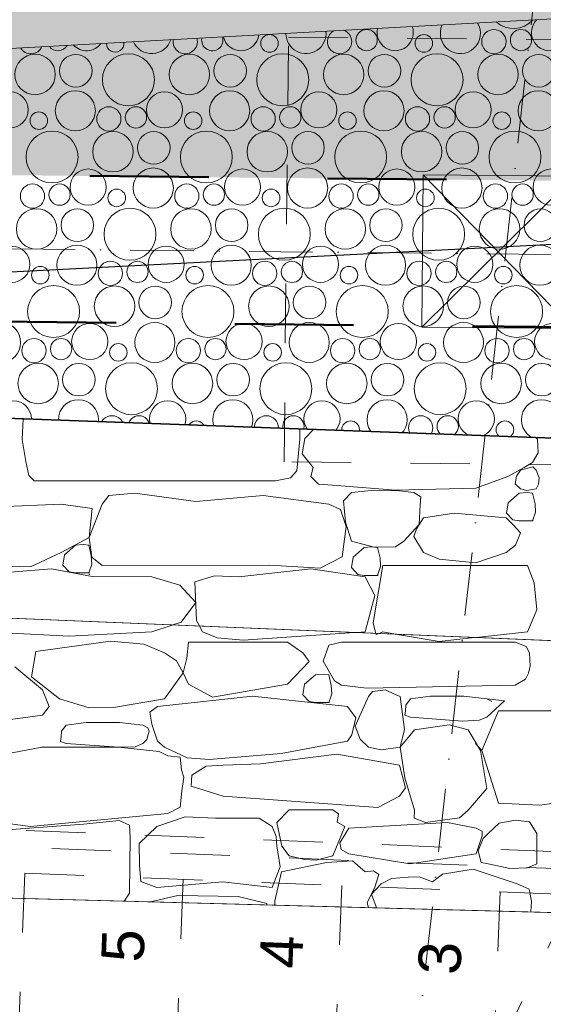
# Model space of a CAD drawing. Header units: millimetres. Extents: x -738537 to 1850049, y -250217 to 604013.
# Tile 53 of 204: x -597766 to -596532, y 80205 to 82525. Entities that reach past the tile are written whole.
import ezdxf
from ezdxf.enums import TextEntityAlignment as Align

# ---------------------------------------------------------------- set-up
doc = ezdxf.new("R2010")
doc.units = ezdxf.units.MM
doc.header["$MEASUREMENT"] = 0
doc.set_wipeout_variables(frame=1)
for name, pattern in [('Dashed', [280, 140, -140]), ('Dot & Dashed', [280, 150, -60, 0, -70]), ('Hidden Line', [140, 100, -40]), ('Wipeout_Contour', [1000, 0, -1000])]:
    doc.linetypes.add(name, pattern=pattern)
for name, color, linetype, lineweight in [('0_Pen_No__161', 1, 'Continuous', 5), ('0_Pen_No__170', 9, 'Continuous', 0), ('0_Pen_No__6', 7, 'Continuous', 5), ('A_WALL LOAD_Pen_No__1', 214, 'Continuous', 35), ('A_WALL LOAD_Pen_No__3', 30, 'Continuous', 15), ('BUILDING_Pen_No__2', 1, 'Continuous', 25), ('C-GRID _Pen_No__5', 4, 'Continuous', 5), ('C_TEXT GA_Pen_No__6', 7, 'Continuous', 5), ('MARKETING_Pen_No__1', 214, 'Continuous', 35), ('MARKETING_Pen_No__5', 4, 'Continuous', 5)]:
    doc.layers.add(name, color=color, linetype=linetype, lineweight=lineweight)
for name, color, linetype, lineweight, true_color in [('0_Pen_No__171', 7, 'Continuous', 0, 0xdadada), ('0_Pen_No__28', 7, 'Continuous', 50, 0xff9390), ('A_STAIRS_Pen_No__7', 7, 'Continuous', 5, 0x9f07ff), ('MARKETING_Pen_No__171', 7, 'Continuous', 0, 0xdadada), ('MARKETING_Pen_No__7', 7, 'Continuous', 5, 0x9f07ff)]:
    doc.layers.add(name, color=color, linetype=linetype, lineweight=lineweight, true_color=true_color)
doc.layers.add('A_STAIRS', color=7, linetype='Continuous')
doc.layers.add('MARKETING', color=7, linetype='Continuous')
doc.styles.add('GENERATED_STYLE_2', font='arial.ttf')
doc.dimstyles.new('GENERATED_STYLE__7', dxfattribs={"dimtxt": 0.18, "dimasz": 273.6, "dimexe": 0.18, "dimexo": 0.0625, "dimgap": 0.09, "dimtad": 0, "dimtih": 1, "dimtoh": 1, "dimdec": 4, "dimzin": 0, "dimdsep": 46, "dimcen": 0.09, "dimadec": 0, "dimazin": 0, "dimtfac": 1, "dimtdec": 4, "dimtmove": 0, "dimatfit": 3, "dimldrblk": 'ARROWHEAD_5', "dimfxl": 1, "dimtolj": 1, "dimtzin": 0, "dimarcsym": 0})

# ---------------------------------------------------------------- blocks, each defined once
blk = doc.blocks.new('*X3')
at = {"layer": '0_Pen_No__170', "color": 9, "linetype": 'Continuous', "lineweight": 0}
for centre, radius in [((-596948.3, 82476.4), 25.1), ((-596648.4, 82472.9), 28.6), ((-596584.5, 82476.4), 25.1), ((-597177.2, 82468.7), 20.7), ((-596813.5, 82468.7), 20.7), ((-597729.8, 82395.5), 47.7), ((-597633.8, 82404.3), 38.4), ((-597509.7, 82383.1), 61.2), ((-597366.1, 82395.5), 47.7), ((-597270.1, 82404.3), 38.4), ((-597146, 82383.1), 61.2), ((-597002.4, 82395.5), 47.7), ((-596906.4, 82404.3), 38.4), ((-596782.3, 82383.1), 61.2), ((-596638.7, 82395.5), 47.7), ((-596542.7, 82404.3), 38.4), ((-597634.8, 82310), 47.3), ((-597271.1, 82310), 47.3), ((-596907.4, 82310), 47.3), ((-596543.7, 82310), 47.3), ((-597788.3, 82312.2), 42.6), ((-597424.6, 82312.2), 42.6), ((-597060.9, 82312.2), 42.6), ((-596697.2, 82312.2), 42.6), ((-597555.8, 82290.9), 28.6), ((-597492, 82294.4), 25.1), ((-597192.1, 82290.9), 28.6), ((-597128.3, 82294.4), 25.1), ((-596828.4, 82290.9), 28.6), ((-596764.5, 82294.4), 25.1), ((-597720.9, 82286.7), 20.7), ((-597357.2, 82286.7), 20.7), ((-596993.5, 82286.7), 20.7), ((-596629.8, 82286.7), 20.7), ((-597689.7, 82201.1), 61.2), ((-597546.1, 82213.5), 47.7), ((-597450.1, 82222.4), 38.4), ((-597326, 82201.1), 61.2), ((-597182.4, 82213.5), 47.7), ((-597086.4, 82222.4), 38.4), ((-596962.3, 82201.1), 61.2), ((-596818.7, 82213.5), 47.7), ((-596722.7, 82222.4), 38.4), ((-596598.6, 82201.1), 61.2), ((-597604.6, 82130.2), 42.6), ((-597451.1, 82128), 47.3), ((-597240.9, 82130.2), 42.6), ((-597087.4, 82128), 47.3), ((-596877.2, 82130.2), 42.6), ((-596723.7, 82128), 47.3), ((-596513.5, 82130.2), 42.6), ((-597735.8, 82108.9), 28.6), ((-597672, 82112.4), 25.1), ((-597537.2, 82104.7), 20.7), ((-597372.1, 82108.9), 28.6), ((-597308.3, 82112.4), 25.1), ((-597173.5, 82104.7), 20.7), ((-597008.4, 82108.9), 28.6), ((-596944.5, 82112.4), 25.1), ((-596809.8, 82104.7), 20.7), ((-596644.7, 82108.9), 28.6), ((-596580.8, 82112.4), 25.1), ((-597726.1, 82031.5), 47.7), ((-597630.1, 82040.4), 38.4), ((-597506, 82019.1), 61.2), ((-597362.4, 82031.5), 47.7), ((-597266.4, 82040.4), 38.4), ((-597142.3, 82019.1), 61.2), ((-596998.7, 82031.5), 47.7), ((-596902.7, 82040.4), 38.4), ((-596778.6, 82019.1), 61.2), ((-596635, 82031.5), 47.7), ((-596539, 82040.4), 38.4), ((-597784.6, 81948.2), 42.6), ((-597631.1, 81946), 47.3), ((-597420.9, 81948.2), 42.6), ((-597267.4, 81946), 47.3), ((-597057.2, 81948.2), 42.6), ((-596903.7, 81946), 47.3), ((-596693.5, 81948.2), 42.6), ((-596540, 81946), 47.3), ((-597717.2, 81922.7), 20.7), ((-597552.1, 81926.9), 28.6), ((-597488.3, 81930.4), 25.1), ((-597353.5, 81922.7), 20.7), ((-597188.4, 81926.9), 28.6), ((-597124.5, 81930.4), 25.1), ((-596989.8, 81922.7), 20.7), ((-596824.7, 81926.9), 28.6), ((-596760.8, 81930.4), 25.1), ((-596626.1, 81922.7), 20.7), ((-597686, 81837.1), 61.2), ((-597542.4, 81849.5), 47.7), ((-597446.4, 81858.4), 38.4), ((-597322.3, 81837.1), 61.2), ((-597178.7, 81849.5), 47.7), ((-597082.7, 81858.4), 38.4), ((-596958.6, 81837.1), 61.2), ((-596815, 81849.5), 47.7), ((-596719, 81858.4), 38.4), ((-596594.9, 81837.1), 61.2), ((-597811.1, 81764), 47.3), ((-597600.9, 81766.2), 42.6), ((-597447.4, 81764), 47.3), ((-597237.2, 81766.2), 42.6), ((-597083.7, 81764), 47.3), ((-596873.5, 81766.2), 42.6), ((-596720, 81764), 47.3), ((-596509.8, 81766.2), 42.6), ((-597732.1, 81744.9), 28.6), ((-597668.3, 81748.4), 25.1), ((-597533.5, 81740.7), 20.7), ((-597368.4, 81744.9), 28.6), ((-597304.5, 81748.4), 25.1), ((-597169.8, 81740.7), 20.7), ((-597004.7, 81744.9), 28.6), ((-596940.8, 81748.4), 25.1), ((-596806.1, 81740.7), 20.7), ((-596641, 81744.9), 28.6), ((-596577.1, 81748.4), 25.1), ((-597722.4, 81667.5), 47.7), ((-597626.4, 81676.4), 38.4), ((-597502.3, 81655.1), 61.2), ((-597358.7, 81667.5), 47.7), ((-597262.7, 81676.4), 38.4), ((-597138.6, 81655.1), 61.2), ((-596995, 81667.5), 47.7), ((-596899, 81676.4), 38.4), ((-596774.9, 81655.1), 61.2), ((-596631.3, 81667.5), 47.7), ((-596535.3, 81676.4), 38.4), ((-597780.9, 81584.2), 42.6), ((-597627.4, 81582), 47.3), ((-597417.2, 81584.2), 42.6), ((-597263.7, 81582), 47.3), ((-597053.5, 81584.2), 42.6), ((-596900, 81582), 47.3), ((-596689.8, 81584.2), 42.6), ((-596536.3, 81582), 47.3), ((-597548.4, 81562.9), 28.6), ((-597484.5, 81566.4), 25.1), ((-597184.7, 81562.9), 28.6), ((-597120.8, 81566.4), 25.1), ((-596821, 81562.9), 28.6), ((-596757.1, 81566.4), 25.1), ((-597713.5, 81558.7), 20.7), ((-597349.8, 81558.7), 20.7), ((-596986.1, 81558.7), 20.7), ((-596622.4, 81558.7), 20.7), ((-597682.3, 81473.1), 61.2), ((-597538.7, 81485.5), 47.7), ((-597442.7, 81494.4), 38.4), ((-597318.6, 81473.1), 61.2), ((-597175, 81485.5), 47.7), ((-597079, 81494.4), 38.4), ((-596954.9, 81473.1), 61.2), ((-596811.3, 81485.5), 47.7), ((-596715.3, 81494.4), 38.4), ((-596591.2, 81473.1), 61.2), ((-597807.4, 81400), 47.3), ((-597597.2, 81402.2), 42.6), ((-597443.7, 81400), 47.3), ((-597233.5, 81402.2), 42.6), ((-597080, 81400), 47.3), ((-596869.8, 81402.2), 42.6), ((-596716.3, 81400), 47.3), ((-596506.1, 81402.2), 42.6), ((-597728.4, 81380.9), 28.6), ((-597664.5, 81384.4), 25.1), ((-597364.7, 81380.9), 28.6), ((-597300.8, 81384.4), 25.1), ((-597001, 81380.9), 28.6), ((-596937.1, 81384.4), 25.1), ((-596637.3, 81380.9), 28.6), ((-596573.4, 81384.4), 25.1), ((-597529.8, 81376.7), 20.7), ((-597166.1, 81376.7), 20.7), ((-596802.4, 81376.7), 20.7)]:
    blk.add_circle(centre, radius, dxfattribs=at)
for centre, radius, start, end in [((-596602.3, 82565.1), 61.2, 228.6674, 317.5744), ((-596517.2, 82494.1), 42.6, 134.8576, 51.3841), ((-597091.1, 82492), 47.3, 179.8853, 6.3565), ((-597012.1, 82472.9), 28.6, 117.4358, 68.806), ((-596880.9, 82494.1), 42.6, 166.809, 19.4327), ((-596727.4, 82492), 47.3, 154.762, 31.4797), ((-597454.8, 82492), 47.3, 204.3506, 341.8911), ((-597375.8, 82472.9), 28.6, 170.4901, 15.7516), ((-597312, 82476.4), 25.1, 168.8388, 17.4029), ((-597244.6, 82494.1), 42.6, 193.7518, 352.49), ((-597739.5, 82472.9), 28.6, 211.4127, 334.8291), ((-597675.7, 82476.4), 25.1, 216.0106, 330.2312), ((-597608.3, 82494.1), 42.6, 223.6495, 322.5923), ((-597540.9, 82468.7), 20.7, 179.2376, 7.0041), ((-597718.7, 81303.6), 47.7, 31.6563, 143.6628), ((-597622.7, 81312.4), 38.4, 18.9746, 156.3446), ((-597498.6, 81291.1), 61.2, 27.1481, 148.1711), ((-597355, 81303.6), 47.7, 12.0077, 163.3115), ((-597259, 81312.4), 38.4, 356.2994, 179.0198), ((-597134.9, 81291.1), 61.2, 12.1141, 163.2051), ((-596991.3, 81303.6), 47.7, 354.0176, 181.3016), ((-596895.3, 81312.4), 38.4, 333.3938, 201.9254), ((-596771.2, 81291.1), 61.2, 358.0592, 177.26), ((-596627.6, 81303.6), 47.7, 335.6442, 199.675), ((-596531.6, 81312.4), 38.4, 304.7007, 230.6185)]:
    blk.add_arc(centre, radius, start, end, dxfattribs=at)
blk = doc.blocks.new('Fill_2', base_point=(0, 0))
at = {"color": 254, "linetype": 'Wipeout_Contour', "lineweight": 0, "ltscale": 14005644.7295551}
blk.add_wipeout([(-629509.8, 81186.9), (-636562.3, 79781.8), (-636489.6, 79417.3), (-629462, 80817.5), (-620502.8, 81356.1), (-620540.5, 82043.7), (-601136.6, 81925.1), (-601127.3, 81469.6), (-590151.9, 81021), (-590021.9, 81719.9), (-589769.8, 81683.3), (-588537.1, 88325.9), (-581323.3, 84127), (-581890.9, 80218.2), (-581481.7, 80187.1), (-580849.5, 84486.2), (-589699.4, 89557.9), (-590288.4, 81899.2), (-594388.9, 82642), (-600414.3, 82313.5), (-600427.4, 82955.9), (-621103.7, 82547.9), (-621076.1, 81700.6)], dxfattribs=at)
at = {"layer": '0_Pen_No__170', "color": 255, "linetype": 'Continuous', "lineweight": 0, "flags": 128}
blk.add_lwpolyline([(-629509.8, 81186.9), (-636562.3, 79781.8), (-636489.6, 79417.3), (-629462, 80817.5), (-620502.8, 81356.1), (-620540.5, 82043.7), (-601136.6, 81925.1), (-601127.3, 81469.6), (-590151.9, 81021), (-590021.9, 81719.9), (-589769.8, 81683.3), (-588537.1, 88325.9), (-581323.3, 84127), (-581890.9, 80218.2), (-581481.7, 80187.1), (-580849.5, 84486.2), (-589699.4, 89557.9), (-590288.4, 81899.2), (-594388.9, 82642), (-600414.3, 82313.5), (-600427.4, 82955.9), (-621103.7, 82547.9), (-621076.1, 81700.6)], close=True, dxfattribs=at)
at = {"layer": '0_Pen_No__170', "color": 9, "linetype": 'Continuous', "lineweight": 0}
blk.add_blockref('*X3', (0, 0), dxfattribs=at)
blk = doc.blocks.new('*X278')
at = {"layer": 'MARKETING_Pen_No__7', "color": 190, "linetype": 'Continuous', "lineweight": 5, "true_color": 0x9f07ff}
for p, q in [((-597757.5, 81584.3), (-597760.1, 81535.8)), ((-597105.5, 81536.6), (-597105.6, 81560.5)), ((-597074.4, 81558.5), (-597094, 81538.2)), ((-597072.3, 81559.2), (-597074.4, 81558.5)), ((-597760.1, 81535.8), (-597751.7, 81483.9)), ((-597112.9, 81461.3), (-597105.5, 81536.6)), ((-597094, 81538.2), (-597100.2, 81501.4)), ((-596545.8, 81535.2), (-596548.9, 81540.1)), ((-596544.4, 81504.4), (-596545.8, 81535.2)), ((-597100.2, 81501.4), (-597074.4, 81469.4)), ((-596557.1, 81481.3), (-596544.4, 81504.4)), ((-597751.7, 81483.9), (-597744, 81450.9)), ((-596577.4, 81469.4), (-596557.1, 81481.3)), ((-597744, 81450.9), (-597732.2, 81438.2)), ((-597127.4, 81445.4), (-597112.9, 81461.3)), ((-597074.4, 81469.4), (-597079.5, 81448.2)), ((-596615.5, 81448.2), (-596577.4, 81469.4)), ((-596585.7, 81463.5), (-596595.3, 81448.7)), ((-596556.8, 81470.8), (-596585.7, 81463.5)), ((-596548.6, 81463.5), (-596556.8, 81470.8)), ((-596541.9, 81444.9), (-596548.6, 81463.5)), ((-597732.2, 81438.2), (-597720, 81437.7)), ((-597720, 81437.7), (-597162.9, 81437.7)), ((-597162.9, 81437.7), (-597127.4, 81445.4)), ((-597079.5, 81448.2), (-597062, 81430.5)), ((-597062, 81430.5), (-597029.1, 81427.7)), ((-597029.1, 81427.7), (-596879.3, 81416)), ((-596690.6, 81420.6), (-596615.5, 81448.2)), ((-596595.3, 81448.7), (-596598.1, 81431.1)), ((-596598.1, 81431.1), (-596585.7, 81419.2)), ((-596548.6, 81419.2), (-596542.9, 81429.9)), ((-596542.9, 81429.9), (-596541.9, 81444.9)), ((-597494.9, 81409), (-597556.1, 81403.2)), ((-597350.5, 81389.5), (-597494.9, 81409)), ((-596983.9, 81410.5), (-597002.8, 81391.1)), ((-596937.8, 81415.4), (-596983.9, 81410.5)), ((-596870.8, 81414.3), (-596937.8, 81415.4)), ((-596879.3, 81416), (-596690.6, 81420.6)), ((-596837.2, 81410.5), (-596870.8, 81414.3)), ((-596820.9, 81400.7), (-596837.2, 81410.5)), ((-596588.8, 81409.2), (-596614.8, 81386.6)), ((-596570.3, 81410.8), (-596588.8, 81409.2)), ((-596585.7, 81419.2), (-596570.5, 81415.4)), ((-596570.5, 81415.4), (-596548.6, 81419.2)), ((-596557.1, 81409.2), (-596570.3, 81410.8)), ((-596551.3, 81384.1), (-596557.1, 81409.2)), ((-597667.8, 81383.1), (-597854.3, 81375.2)), ((-597594.9, 81372.6), (-597667.8, 81383.1)), ((-597571.5, 81383.1), (-597602.3, 81304.3)), ((-597556.1, 81403.2), (-597571.5, 81383.1)), ((-597191.9, 81403.6), (-597350.5, 81389.5)), ((-597037.3, 81383.1), (-597191.9, 81403.6)), ((-597009.6, 81370.8), (-597037.3, 81383.1)), ((-597002.8, 81391.1), (-596997.8, 81340.9)), ((-596824.8, 81335.1), (-596822, 81382.2)), ((-596822, 81382.2), (-596820.9, 81400.7)), ((-596614.8, 81386.6), (-596618.5, 81362.1)), ((-596550.1, 81364.5), (-596551.3, 81384.1)), ((-597602.3, 81304.3), (-597594.9, 81372.6)), ((-596996.2, 81330.2), (-597009.6, 81370.8)), ((-596742, 81362), (-596814.5, 81350.8)), ((-596619.6, 81350.8), (-596742, 81362)), ((-596618.5, 81362.1), (-596603.8, 81345.8)), ((-596557.1, 81343.9), (-596550.1, 81364.5)), ((-596997.8, 81340.9), (-596983.9, 81296.3)), ((-596860.4, 81296.3), (-596824.8, 81335.1)), ((-596814.5, 81350.8), (-596830.7, 81325.3)), ((-596601.8, 81333.7), (-596619.6, 81350.8)), ((-596603.8, 81345.8), (-596588.8, 81343.9)), ((-596588.8, 81343.9), (-596557.1, 81343.9)), ((-597006.1, 81258.8), (-596996.2, 81330.2)), ((-596830.7, 81325.3), (-596837.2, 81307.3)), ((-596585.7, 81315.3), (-596601.8, 81333.7)), ((-596597.2, 81286.7), (-596585.7, 81315.3)), ((-597667.8, 81268.9), (-597602.3, 81304.3)), ((-597602.3, 81304.3), (-597596.2, 81258.4)), ((-596983.9, 81296.3), (-596930.4, 81282)), ((-596880.5, 81282.6), (-596860.4, 81296.3)), ((-596837.2, 81307.3), (-596814.5, 81268.9)), ((-597740.1, 81235.3), (-597667.8, 81268.9)), ((-597634.6, 81286.7), (-597660.6, 81264.1)), ((-597616.1, 81288.3), (-597634.6, 81286.7)), ((-597602.7, 81286.7), (-597616.1, 81288.3)), ((-597597.2, 81262.5), (-597602.7, 81286.7)), ((-596954.1, 81280.8), (-596980.2, 81258.2)), ((-596935.7, 81282.4), (-596954.1, 81280.8)), ((-596922.5, 81280.8), (-596935.7, 81282.4)), ((-596930.4, 81282), (-596880.5, 81282.6)), ((-596916.7, 81255.7), (-596922.5, 81280.8)), ((-596814.5, 81268.9), (-596777.2, 81253.4)), ((-596690.8, 81244.6), (-596619.6, 81268.9)), ((-596619.6, 81268.9), (-596597.2, 81286.7)), ((-598053.7, 81245.2), (-597740.1, 81235.3)), ((-597660.6, 81264.1), (-597664.3, 81239.5)), ((-597602.9, 81221.3), (-597595.9, 81242)), ((-597595.9, 81242), (-597597.2, 81262.5)), ((-597596.2, 81258.4), (-597571.5, 81238.6)), ((-597057.7, 81232), (-597006.1, 81258.8)), ((-596980.2, 81258.2), (-596983.9, 81233.6)), ((-596915.5, 81236.1), (-596916.7, 81255.7)), ((-596777.2, 81253.4), (-596690.8, 81244.6)), ((-597690.6, 81230.9), (-597927.9, 81211.5)), ((-597595.1, 81212.5), (-597690.6, 81230.9)), ((-597664.3, 81239.5), (-597649.6, 81223.3)), ((-597649.6, 81223.3), (-597634.6, 81221.3)), ((-597634.6, 81221.3), (-597602.9, 81221.3)), ((-597571.5, 81238.6), (-597176.6, 81239.2)), ((-597079.9, 81230.9), (-597249.3, 81211.5)), ((-597176.6, 81239.2), (-597057.7, 81232)), ((-596951.7, 81211.5), (-597079.9, 81230.9)), ((-596983.9, 81233.6), (-596969.1, 81217.4)), ((-596910.1, 81238.6), (-596933.1, 81103.2)), ((-596922.5, 81215.4), (-596915.5, 81236.1)), ((-596569, 81238.6), (-596910.1, 81238.6)), ((-596553.2, 81197.6), (-596569, 81238.6)), ((-597454.9, 81211.5), (-597595.1, 81212.5)), ((-597388.7, 81192.3), (-597454.9, 81211.5)), ((-597306.9, 81214.1), (-597352.8, 81200.3)), ((-597352.8, 81200.3), (-597349.3, 81109.3)), ((-597249.3, 81211.5), (-597306.9, 81214.1)), ((-596969.1, 81217.4), (-596954.1, 81215.4)), ((-596954.1, 81215.4), (-596922.5, 81215.4)), ((-596929.3, 81167.8), (-596951.7, 81211.5)), ((-596547.1, 81134.2), (-596553.2, 81197.6)), ((-597351.2, 81151.4), (-597388.7, 81192.3)), ((-597385.6, 81105.1), (-597351.2, 81151.4)), ((-596951.7, 81082.1), (-596929.3, 81167.8)), ((-596569, 81082.1), (-596547.1, 81134.2)), ((-597407.7, 81097.8), (-597385.6, 81105.1)), ((-597349.3, 81109.3), (-597341.7, 81095.1)), ((-596933.1, 81103.2), (-596926.4, 81077.9)), ((-596980.9, 81080.2), (-596951.7, 81082.1)), ((-596921.1, 81077.7), (-596910.1, 81082.1)), ((-596910.1, 81082.1), (-596871.8, 81075.6)), ((-596696.6, 81068.4), (-596569, 81082.1))]:
    blk.add_line(p, q, dxfattribs=at)
for p in [(-596557.1, 81343.9), (-597602.9, 81221.3), (-597602, 81218.1), (-596922.5, 81215.4)]:
    blk.add_point(p, dxfattribs=at)
blk = doc.blocks.new('Fill_98', base_point=(0, 0))
at = {"color": 254, "linetype": 'Wipeout_Contour', "lineweight": 0, "ltscale": 4804630.237960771}
blk.add_wipeout([(-598850.8, 81157.6), (-589935.3, 80788.5), (-589760.2, 81735.3), (-590268.3, 81740.2), (-590347.6, 81313.8), (-601138.3, 81707.7), (-601136.9, 81468.2), (-598841.7, 81377.9)], dxfattribs=at).dxf.layer = 'MARKETING'
at = {"layer": 'MARKETING_Pen_No__1', "color": 214, "linetype": 'Continuous', "lineweight": 35, "flags": 128}
blk.add_lwpolyline([(-598850.8, 81157.6), (-598841.7, 81377.9), (-601136.9, 81468.2), (-601138.3, 81707.7), (-590347.6, 81313.8), (-590268.3, 81740.2), (-589760.2, 81735.3), (-589935.3, 80788.5)], close=True, dxfattribs=at)
at = {"layer": 'MARKETING_Pen_No__7', "color": 190, "linetype": 'Continuous', "lineweight": 5, "true_color": 0x9f07ff}
blk.add_blockref('*X278', (0, 0), dxfattribs=at)
blk = doc.blocks.new('*X282')
at = {"layer": 'MARKETING_Pen_No__171', "color": 254, "linetype": 'Continuous', "lineweight": 0, "true_color": 0xdadada}
for p, q in [((-597843.5, 81082.1), (-597649.4, 81072.3)), ((-597649.4, 81072.3), (-597454.9, 81082.1)), ((-597454.9, 81082.1), (-597406.4, 81098.2)), ((-597342, 81095.6), (-597334.8, 81082.1)), ((-597334.8, 81082.1), (-597300.4, 81068.1)), ((-597239.3, 81062.7), (-596976.8, 81080.4)), ((-597552.3, 81060), (-597728.2, 81035.7)), ((-597473.5, 81053.5), (-597552.3, 81060)), ((-597368.2, 81057.7), (-597371.9, 81020.3)), ((-597134.6, 81057.7), (-597368.2, 81057.7)), ((-597300.4, 81068.1), (-597239.3, 81062.7)), ((-597098.6, 81032.5), (-597134.6, 81057.7)), ((-597007.8, 81057.7), (-597037.7, 81051)), ((-596597.9, 81057.7), (-597007.8, 81057.7)), ((-596926.6, 81078.3), (-596925.9, 81075.7)), ((-596925.9, 81075.7), (-596920.1, 81078.1)), ((-596875.3, 81076.2), (-596777.6, 81059.7)), ((-596777.6, 81059.7), (-596693.7, 81068.7)), ((-596572, 81048), (-596597.9, 81057.7)), ((-597728.2, 81035.7), (-597738, 80976)), ((-597424.8, 81033), (-597473.5, 81053.5)), ((-597037.7, 81051), (-597050.5, 81013.1)), ((-596564.4, 81033), (-596572, 81048)), ((-597396, 81013.8), (-597424.8, 81033)), ((-597380.3, 80985.5), (-597396, 81013.8)), ((-597371.9, 81020.3), (-597380.3, 80985.5)), ((-597134.6, 80958.6), (-597083.7, 81012.3)), ((-597083.7, 81012.3), (-597098.6, 81032.5)), ((-597050.5, 81013.1), (-597024, 80967.2)), ((-596563.2, 81001.2), (-596564.4, 81033)), ((-597712.4, 80945.6), (-597777.4, 80999.7)), ((-596566.6, 80984.7), (-596563.2, 81001.2)), ((-597738, 80976), (-597671.8, 80924.5)), ((-597424.8, 80924.5), (-597380.3, 80985.5)), ((-597380.3, 80985.5), (-597368.2, 80958.6)), ((-597069, 80981.2), (-597095, 80958.6)), ((-597050.6, 80982.8), (-597069, 80981.2)), ((-597037.3, 80981.2), (-597050.6, 80982.8)), ((-597031.5, 80956.1), (-597037.3, 80981.2)), ((-597024, 80967.2), (-597007.8, 80956.7)), ((-596597.9, 80956.7), (-596574.2, 80970.9)), ((-596574.2, 80970.9), (-596566.6, 80984.7)), ((-597696.4, 80906), (-597712.4, 80945.6)), ((-597368.2, 80958.6), (-597311.5, 80928.2)), ((-597311.5, 80928.2), (-597134.6, 80958.6)), ((-597095, 80958.6), (-597098.7, 80934)), ((-597030.3, 80936.5), (-597031.5, 80956.1)), ((-597007.8, 80956.7), (-596948.7, 80949.5)), ((-596948.7, 80949.5), (-596597.9, 80956.7)), ((-596934.2, 80942), (-596943.7, 80930.3)), ((-596904, 80945.6), (-596934.2, 80942)), ((-596882.8, 80935.5), (-596904, 80945.6)), ((-597671.8, 80924.5), (-597602.3, 80903)), ((-597545, 80903.7), (-597424.8, 80924.5)), ((-597217.1, 80930.9), (-597441.4, 80906.6)), ((-596993.2, 80906.6), (-597217.1, 80930.9)), ((-597098.7, 80934), (-597084, 80917.8)), ((-597084, 80917.8), (-597069, 80915.8)), ((-597037.3, 80915.8), (-597030.3, 80936.5)), ((-596943.7, 80930.3), (-596975.2, 80859.7)), ((-596869.1, 80930.3), (-596882.8, 80935.5)), ((-596858.9, 80852.4), (-596869.1, 80930.3)), ((-596845.1, 80924.5), (-596856.2, 80909.9)), ((-596797.8, 80930.7), (-596845.1, 80924.5)), ((-596760.3, 80930.9), (-596797.8, 80930.7)), ((-596719.4, 80930.6), (-596760.3, 80930.9)), ((-596623.6, 80919.8), (-596719.4, 80930.6)), ((-596653.1, 80918), (-596664.8, 80924.5)), ((-596664.8, 80881.2), (-596623.6, 80919.8)), ((-597712.4, 80885.7), (-597696.4, 80906)), ((-597602.3, 80903), (-597545, 80903.7)), ((-597441.4, 80906.6), (-597459, 80892.9)), ((-597069, 80915.8), (-597037.3, 80915.8)), ((-596973.9, 80879.7), (-596993.2, 80906.6)), ((-596856.6, 80896), (-596858.4, 80886.1)), ((-596856.2, 80909.9), (-596856.6, 80896)), ((-596637.5, 80896), (-596676.6, 80803)), ((-596505.7, 80896), (-596637.5, 80896)), ((-597876.8, 80864.4), (-597712.4, 80885.7)), ((-597459, 80892.9), (-597454.9, 80864.9)), ((-596983.2, 80839.7), (-596973.9, 80879.7)), ((-596858.4, 80886.1), (-596845.1, 80881.2)), ((-596845.1, 80881.2), (-596722.2, 80872.2)), ((-596722.2, 80872.2), (-596682.7, 80873.8)), ((-596682.7, 80873.8), (-596664.8, 80881.2)), ((-597667.4, 80847.9), (-597667.8, 80833.9)), ((-597656.3, 80862.4), (-597667.4, 80847.9)), ((-597609, 80868.6), (-597656.3, 80862.4)), ((-597571.5, 80868.8), (-597609, 80868.6)), ((-597530.7, 80868.5), (-597571.5, 80868.8)), ((-597476.1, 80862.4), (-597530.7, 80868.5)), ((-597464.3, 80855.9), (-597476.1, 80862.4)), ((-597466.2, 80828.4), (-597460.9, 80848.3)), ((-597460.9, 80848.3), (-597464.3, 80855.9)), ((-597454.9, 80864.9), (-597441.4, 80824.7)), ((-596975.2, 80859.7), (-596963.5, 80829.1)), ((-596869.1, 80810.8), (-596858.9, 80852.4)), ((-596835.5, 80851.1), (-596869.1, 80810.8)), ((-596754, 80863), (-596835.5, 80851.1)), ((-596709.4, 80851.1), (-596754, 80863)), ((-596680.1, 80802.9), (-596709.4, 80851.1)), ((-597667.8, 80833.9), (-597669.6, 80824.1)), ((-597476.1, 80819.2), (-597466.2, 80828.4)), ((-597441.4, 80824.7), (-597424.8, 80810.9)), ((-597150.1, 80795.6), (-596993.2, 80824.7)), ((-596993.2, 80824.7), (-596983.2, 80839.7)), ((-596963.5, 80829.1), (-596943.7, 80810.8)), ((-597713.7, 80810.4), (-597821, 80790.4)), ((-597533.4, 80810.2), (-597713.7, 80810.4)), ((-597669.6, 80824.1), (-597656.3, 80819.2)), ((-597656.3, 80819.2), (-597533.4, 80810.2)), ((-597533.4, 80810.2), (-597494, 80811.7)), ((-597437.5, 80800.3), (-597533.4, 80810.2)), ((-597494, 80811.7), (-597476.1, 80819.2)), ((-597424.8, 80810.9), (-597371.3, 80785.5)), ((-596943.7, 80810.8), (-596914.4, 80804.4)), ((-596914.4, 80804.4), (-596869.1, 80810.8)), ((-596869.1, 80810.8), (-596858, 80738.3)), ((-596691.4, 80819.3), (-596676.6, 80803)), ((-596664.8, 80712.9), (-596680.1, 80802.9)), ((-596676.6, 80803), (-596637.5, 80678.8)), ((-597417, 80790.4), (-597437.5, 80800.3)), ((-597387.7, 80786.8), (-597417, 80790.4)), ((-597384.8, 80757.2), (-597387.7, 80786.8)), ((-597371.3, 80785.5), (-597319.6, 80781.3)), ((-597319.6, 80781.3), (-597150.1, 80795.6)), ((-597018.3, 80794.3), (-597198.2, 80771.2)), ((-596871.1, 80767.9), (-597018.3, 80794.3)), ((-597378.8, 80740), (-597384.8, 80757.2)), ((-597326.7, 80765.5), (-597359.9, 80744.2)), ((-597286.3, 80767.9), (-597326.7, 80765.5)), ((-597198.2, 80771.2), (-597286.3, 80767.9)), ((-596856.6, 80714.6), (-596871.1, 80767.9)), ((-597383.6, 80707.4), (-597378.8, 80740)), ((-597359.9, 80744.2), (-597361.9, 80718.9)), ((-596858, 80738.3), (-596835.5, 80662.3)), ((-597361.9, 80718.9), (-597286.3, 80695.3)), ((-596871.1, 80695.3), (-596856.6, 80714.6)), ((-596709.4, 80662.3), (-596664.8, 80712.9)), ((-597387.9, 80668.9), (-597383.6, 80707.4)), ((-597286.3, 80695.3), (-596922.2, 80668.2)), ((-596922.2, 80668.2), (-596871.1, 80695.3)), ((-597417, 80654.4), (-597387.9, 80668.9)), ((-597130.5, 80663), (-597159.8, 80633)), ((-597028.2, 80663), (-597130.5, 80663)), ((-597014.3, 80653.3), (-597028.2, 80663)), ((-596835.5, 80662.3), (-596836.1, 80643.5)), ((-596729.2, 80644.4), (-596709.4, 80662.3)), ((-596637.5, 80678.8), (-596541.2, 80674.1)), ((-596541.2, 80674.1), (-596505.7, 80678.8)), ((-597741, 80623.7), (-597417, 80654.4)), ((-597376, 80646.3), (-597442.8, 80623.4)), ((-597304.6, 80643.2), (-597376, 80646.3)), ((-597201.8, 80643.2), (-597304.6, 80643.2)), ((-597170.8, 80623.4), (-597201.8, 80643.2)), ((-597017.5, 80634.1), (-597014.3, 80653.3)), ((-596836.1, 80643.5), (-596809.7, 80633.3)), ((-596809.7, 80633.3), (-596729.2, 80644.4)), ((-596597.3, 80638.8), (-596635.9, 80631.5)), ((-596564.1, 80634.4), (-596597.3, 80638.8)), ((-597804.8, 80632.3), (-597741, 80623.7)), ((-597615.8, 80629.2), (-597795.7, 80615.7)), ((-597531.7, 80637.5), (-597615.8, 80629.2)), ((-597507.1, 80626.6), (-597531.7, 80637.5)), ((-597505.5, 80597.6), (-597507.1, 80626.6)), ((-597442.8, 80623.4), (-597484.5, 80583.2)), ((-597161.3, 80599.9), (-597170.8, 80623.4)), ((-597159.8, 80633), (-597148, 80577.5)), ((-597028.2, 80554.7), (-596999.4, 80623.5)), ((-596999.4, 80623.5), (-597017.5, 80634.1)), ((-596990.6, 80620.1), (-597011.8, 80585.5)), ((-596757.6, 80632.7), (-596990.6, 80620.1)), ((-596690.3, 80620.1), (-596757.6, 80632.7)), ((-596675.7, 80612.7), (-596690.3, 80620.1)), ((-596635.9, 80631.5), (-596661.9, 80606.9)), ((-596547, 80606.9), (-596564.1, 80634.4)), ((-597507.3, 80466.4), (-597505.5, 80597.6)), ((-597159.8, 80578.3), (-597161.3, 80599.9)), ((-596690.3, 80559.3), (-596675.7, 80601.8)), ((-596674, 80595.3), (-596685.1, 80566)), ((-596675.7, 80601.8), (-596675.7, 80612.7)), ((-596661.9, 80606.9), (-596674, 80595.3)), ((-596547, 80535.6), (-596547, 80606.9)), ((-597484.5, 80583.2), (-597483.5, 80532.5)), ((-597151.7, 80528.7), (-597159.8, 80578.3)), ((-597148, 80577.5), (-597130.5, 80554.7)), ((-597011.8, 80585.5), (-597008.3, 80569.7)), ((-597008.3, 80569.7), (-596990.6, 80559.3)), ((-597130.5, 80554.7), (-597094.8, 80546)), ((-597067, 80544.3), (-597028.2, 80554.7)), ((-596990.6, 80559.3), (-596846.2, 80535.5)), ((-596846.2, 80535.5), (-596690.3, 80559.3)), ((-596685.1, 80566), (-596678.7, 80539.2)), ((-597483.5, 80532.5), (-597480.3, 80494.2)), ((-597170.8, 80480.1), (-597151.7, 80528.7)), ((-597042.9, 80539.2), (-597149, 80517.1)), ((-597094.8, 80546), (-597067, 80544.3)), ((-596981.6, 80542.8), (-597042.9, 80539.2)), ((-596951.7, 80517.1), (-596981.6, 80542.8)), ((-596697, 80523.1), (-596769.3, 80511.6)), ((-596593.2, 80488.7), (-596697, 80523.1)), ((-596678.7, 80539.2), (-596661.9, 80535.6)), ((-596661.9, 80535.6), (-596611, 80524.8)), ((-596611, 80524.8), (-596569, 80525.9)), ((-596569, 80525.9), (-596547, 80535.6)), ((-597149, 80517.1), (-597164.9, 80448.6)), ((-596932.2, 80519.1), (-596951.7, 80517.1)), ((-596919.9, 80510.2), (-596932.2, 80519.1)), ((-596929, 80480.4), (-596919.9, 80510.2)), ((-596889.5, 80500.9), (-596914, 80488.7)), ((-596850.2, 80503.9), (-596889.5, 80500.9)), ((-596824.6, 80504.8), (-596850.2, 80503.9)), ((-596793.3, 80493.6), (-596824.6, 80504.8)), ((-596769.3, 80511.6), (-596793.3, 80493.6)), ((-597480.3, 80494.2), (-597442.8, 80480.1)), ((-597442.8, 80480.1), (-597287.2, 80493.4)), ((-597287.2, 80493.4), (-597170.8, 80480.1)), ((-596947.1, 80443.8), (-596929, 80480.4)), ((-596914, 80488.7), (-596936.5, 80464.2)), ((-596565.2, 80476.1), (-596593.2, 80488.7)), ((-597519.5, 80447.9), (-597507.3, 80466.4)), ((-597393.1, 80461.2), (-597457.9, 80446.2)), ((-597251.1, 80458.7), (-597393.1, 80461.2)), ((-597183.3, 80441.9), (-597251.1, 80458.7)), ((-596936.5, 80464.2), (-596925.9, 80434)), ((-596560, 80448.1), (-596565.2, 80476.1)), ((-597183.1, 80438.9), (-597183.3, 80441.9)), ((-597164.9, 80448.6), (-597164.4, 80438.4)), ((-596943.9, 80432.5), (-596947.1, 80443.8)), ((-596925.9, 80434), (-596926, 80432)), ((-596561.4, 80422.3), (-596560, 80448.1))]:
    blk.add_line(p, q, dxfattribs=at)
for p in [(-597037.3, 80915.8), (-597028.2, 80554.7)]:
    blk.add_point(p, dxfattribs=at)
blk = doc.blocks.new('Fill_100', base_point=(0, 0))
at = {"color": 254, "linetype": 'Wipeout_Contour', "lineweight": 0, "ltscale": 4190661.667710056}
blk.add_wipeout([(-598877, 80484.2), (-595888.3, 80404.3), (-589530.2, 80234.4), (-589436.7, 80738), (-589928.3, 80829.2), (-589935.3, 80788.5), (-598850.3, 81158.1)], dxfattribs=at).dxf.layer = 'MARKETING'
at = {"layer": 'MARKETING_Pen_No__5', "color": 4, "linetype": 'Continuous', "lineweight": 5, "flags": 128}
blk.add_lwpolyline([(-598877, 80484.2), (-598850.3, 81158.1), (-589935.3, 80788.5), (-589928.3, 80829.2), (-589436.7, 80738), (-589530.2, 80234.4), (-595888.3, 80404.3)], close=True, dxfattribs=at)
at = {"layer": 'MARKETING_Pen_No__171', "color": 254, "linetype": 'Continuous', "lineweight": 0, "true_color": 0xdadada}
blk.add_blockref('*X282', (0, 0), dxfattribs=at)
blk = doc.blocks.new('Steel Pan Stair 20[20]', base_point=(-595957.9, 78634.2))
at = {"layer": 'A_STAIRS_Pen_No__7', "color": 190, "linetype": 'Dashed', "lineweight": 5, "true_color": 0x9f07ff}
for p, q in [((-598870, 80657.9), (-596412.4, 80561.2)), ((-596431.5, 80521.9), (-598871.6, 80617.9)), ((-598873.9, 80558), (-596460.1, 80463)), ((-597753.8, 80513.9), (-597820.9, 78807.6)), ((-597380.4, 80499.2), (-597447.5, 78792.9)), ((-597007, 80484.5), (-597056.2, 79234.8)), ((-596460.1, 80463), (-597274, 78786.1)), ((-596633.6, 80469.8), (-596649.2, 80073.3))]:
    blk.add_line(p, q, dxfattribs=at)
at = {"layer": 'A_STAIRS_Pen_No__7', "color": 190, "lineweight": 5, "true_color": 0x9f07ff, "style": 'GENERATED_STYLE_2'}
for tag, p in [('nStartNumbering_7', (-598691.2, 80427.8)), ('nStartNumbering_6', (-598317.8, 80413.1)), ('nStartNumbering_5', (-597944.4, 80398.4)), ('nStartNumbering_4', (-597571, 80383.8)), ('nStartNumbering_3', (-597197.6, 80369.1)), ('nStartNumbering_2', (-596824.3, 80354.4)), ('nStartNumbering_1', (-596450.9, 80339.7)), ('nStartNumbering_0', (-596077.5, 80325))]:
    blk.add_attdef(tag, text='', height=100, rotation=87.7467, dxfattribs=at).set_placement(p, align=Align.TOP_RIGHT)
blk = doc.blocks.new('ARROWHEAD_5')
at = {"linetype": 'Continuous', "lineweight": 0}
blk.add_hatch(color=0, dxfattribs=at).paths.add_polyline_path([(-1, 0.2679), (0, 0), (-1, -0.2679)])
at = {"color": 0, "linetype": 'Continuous', "lineweight": 0}
blk.add_line((0, 0), (-1, 0), dxfattribs=at)

msp = doc.modelspace()

# ---------------------------------------------------------------- block references
at = {"layer": '0_Pen_No__170', "color": 9, "linetype": 'Continuous', "lineweight": 0}
msp.add_blockref('Fill_2', (0, 0), dxfattribs=at)

# ---------------------------------------------------------------- next in the draw order: hatches: boundary and pattern name
at = {"layer": '0_Pen_No__171', "linetype": 'Continuous', "lineweight": 0, "true_color": 0xdadada}
h = msp.add_hatch(dxfattribs=at)
h.set_pattern_fill('EARTH', color=254, style=0, pattern_type=2)
h.set_pattern_definition([(45, (0, 0), (-275.77163, 275.77163), []), (45, (-91.9, 91.9), (-551.5433, 551.5433), []), (45, (-183.85, 183.85), (-551.5433, 551.5433), []), (135, (-275.77, 275.77), (91.923878, 91.923878), [389.99999, -389.99999])])
h.paths.add_polyline_path([(-631238.6, 89036.3), (-631416.2, 91643.8), (-617835.3, 92530.2), (-617753.3, 93259.2), (-588579.2, 89990.2), (-588759.4, 89019.1), (-590040.8, 82079.1), (-593210.4, 82111.5), (-600415.6, 82185.1), (-600427.4, 82955.9), (-621103.7, 82547.9), (-621076.1, 81700.6), (-629509.8, 81186.9), (-630697.2, 80950.3), (-631025.7, 85774.3), (-632625.9, 85665.4), (-632847.9, 88926.8)])

# ---------------------------------------------------------------- next in the draw order: linework, layer by layer
at = {"layer": '0_Pen_No__161', "color": 1, "linetype": 'Continuous', "lineweight": 5}
for p, q in [((-596818.5, 81800.4), (-596458.9, 82155.8)), ((-596462.6, 81796.8), (-596814.9, 82159.4))]:
    msp.add_line(p, q, dxfattribs=at)
msp.add_lwpolyline([(-596814.9, 82159.4), (-596458.9, 82155.8), (-596462.6, 81796.8), (-596818.5, 81800.4)], close=True, dxfattribs=at)
at = {"layer": 'A_WALL LOAD_Pen_No__1', "color": 214, "linetype": 'Continuous', "lineweight": 35}
for p, q in [((-589974.4, 80932), (-598858.7, 81169.4)), ((-598872.3, 80660.1), (-589988, 80422.7))]:
    msp.add_line(p, q, dxfattribs=at)
at = {"layer": 'A_WALL LOAD_Pen_No__3', "color": 30, "linetype": 'Hidden Line', "lineweight": 15}
msp.add_lwpolyline([(-589964.5, 81303.5), (-598848.8, 81540.9)], dxfattribs=at)
at = {"layer": 'A_WALL LOAD_Pen_No__3', "color": 30, "linetype": 'Continuous', "lineweight": 15}
msp.add_lwpolyline([(-598877, 80484.2), (-589992.7, 80246.7)], dxfattribs=at)
at = {"layer": 'BUILDING_Pen_No__2', "color": 1, "linetype": 'Continuous', "lineweight": 25}
msp.add_line((-594376.2, 82103.7), (-599809.4, 81826.4), dxfattribs=at)
at = {"layer": 'C-GRID _Pen_No__5', "color": 4, "linetype": 'Dot & Dashed', "lineweight": 5}
msp.add_line((-638117.8, 82397), (-580864.7, 81811.3), dxfattribs=at)

# ---------------------------------------------------------------- next in the draw order: block references
at = {"layer": 'MARKETING_Pen_No__7', "color": 190, "linetype": 'Continuous', "lineweight": 5, "true_color": 0x9f07ff}
msp.add_blockref('Fill_98', (0, 0), dxfattribs=at)

# ---------------------------------------------------------------- next in the draw order: linework, layer by layer
at = {"layer": '0_Pen_No__6', "color": 7, "linetype": 'Dashed', "lineweight": 5}
msp.add_lwpolyline([(-597132.6, 82483.7), (-596134.6, 82473.5), (-596144.9, 81472.5), (-597142.8, 81482.7)], close=True, dxfattribs=at)

# ---------------------------------------------------------------- next in the draw order: block references
at = {"layer": 'MARKETING_Pen_No__171', "color": 254, "linetype": 'Continuous', "lineweight": 0, "true_color": 0xdadada}
msp.add_blockref('Fill_100', (0, 0), dxfattribs=at)

# ---------------------------------------------------------------- next in the draw order: linework, layer by layer
at = {"layer": '0_Pen_No__28', "color": 21, "linetype": 'Dashed', "lineweight": 50, "ltscale": 2, "true_color": 0xff9390}
for points in [[(-588172.2, 90291.8), (-588245.1, 89899.5), (-589695.7, 82082.6), (-589699.3, 81730.6), (-619887.8, 82039.1), (-619836.2, 81394.8), (-631020.6, 80584.2), (-631338.3, 85407.6), (-632947.2, 85301.4), (-633212.6, 89247.7), (-631607.2, 89357), (-631791.9, 91965.1), (-618146.2, 92850.5), (-618057.7, 93640.4)], [(-588579.2, 89990.2), (-588584.3, 89962.5), (-590040.4, 82116.1), (-590040.8, 82079.1), (-620261.9, 82387.9), (-620211, 81753.3), (-630700.5, 80998.2), (-631017.5, 85774.5), (-632626.1, 85668.4), (-632845.3, 88926.9), (-631238.6, 89036.3), (-631423.2, 91643.3), (-617835.5, 92525), (-617753.2, 93259.2)]]:
    msp.add_lwpolyline(points, close=True, dxfattribs=at)
at = {"layer": 'C-GRID _Pen_No__5', "color": 4, "linetype": 'Dot & Dashed', "lineweight": 5}
msp.add_line((-595233.9, 94352.3), (-597273, 76154.4), dxfattribs=at)

# ---------------------------------------------------------------- next in the draw order: block references
at = {"layer": 'A_STAIRS', "color": 255, "linetype": 'Continuous', "lineweight": 20}
ref = msp.add_blockref('Steel Pan Stair 20[20]', (-595957.9, 78634.2), dxfattribs=at)
ref.add_attrib('nStartNumbering_2', '3', dxfattribs={"layer": 'A_STAIRS_Pen_No__7', "color": 190, "lineweight": 5, "true_color": 0x9f07ff, "height": 100, "rotation": 87.7467, "style": 'GENERATED_STYLE_2'}).set_placement((-596824.3, 80354.4), align=Align.TOP_RIGHT)
ref.add_attrib('nStartNumbering_3', '4', dxfattribs={"layer": 'A_STAIRS_Pen_No__7', "color": 190, "lineweight": 5, "true_color": 0x9f07ff, "height": 100, "rotation": 87.7467, "style": 'GENERATED_STYLE_2'}).set_placement((-597197.6, 80369.1), align=Align.TOP_RIGHT)
ref.add_attrib('nStartNumbering_4', '5', dxfattribs={"layer": 'A_STAIRS_Pen_No__7', "color": 190, "lineweight": 5, "true_color": 0x9f07ff, "height": 100, "rotation": 87.7467, "style": 'GENERATED_STYLE_2'}).set_placement((-597571, 80383.8), align=Align.TOP_RIGHT)

# ---------------------------------------------------------------- next in the draw order: leaders
at = {"layer": 'C_TEXT GA_Pen_No__6', "color": 7, "linetype": 'Continuous', "lineweight": 5, "annotation_type": 0, "has_hookline": 1, "hookline_direction": 1}
for points, text_width in [([(-587789.6, 81200.1), (-587827, 78246.4), (-595748.5, 78246.4)], 5973.2), ([(-586604.5, 81041.9), (-586604.5, 68603.6), (-595080.6, 68603.6)], 6366)]:
    msp.add_leader(points, dimstyle='GENERATED_STYLE__7', dxfattribs=dict(at, text_width=text_width))

doc.saveas('drawing.dxf')
